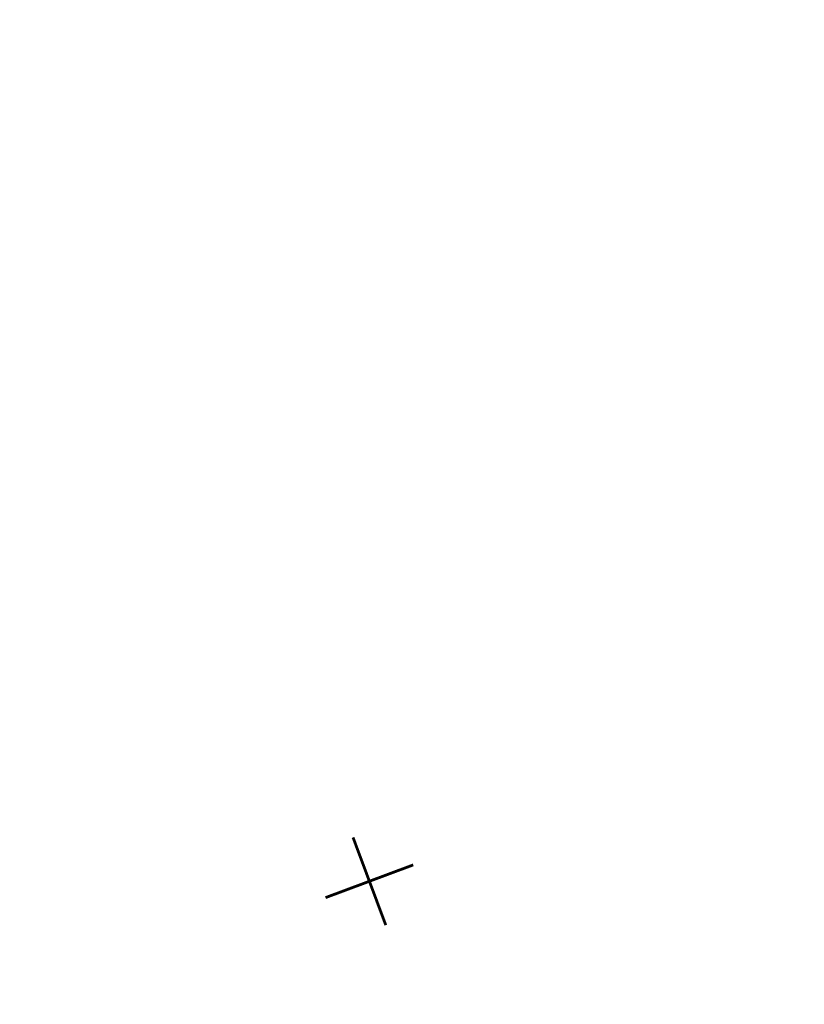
# Model space of a CAD drawing. Header units: millimetres. Extents: x 0 to 420, y 0 to 297.
# Tile 1 of 43: x 0 to 50, y 110 to 173. Entities that reach past the tile are written whole.
import ezdxf

# ---------------------------------------------------------------- set-up
doc = ezdxf.new("R2010")
doc.units = ezdxf.units.MM
doc.linetypes.add('K5LT32768', pattern=[0])
doc.layers.add('Топосъемка', color=7, linetype='Continuous', true_color=0x7f7f7f)

msp = doc.modelspace()

# ---------------------------------------------------------------- linework, layer by layer
at = {"layer": 'Топосъемка', "linetype": 'K5LT32768', "const_width": 0.18}
for points in [[(23.456465, 115.306411), (21.357999, 120.927482)], [(19.596697, 117.067713), (25.217768, 119.166179)]]:
    msp.add_lwpolyline(points, dxfattribs=at)

doc.saveas('drawing.dxf')
